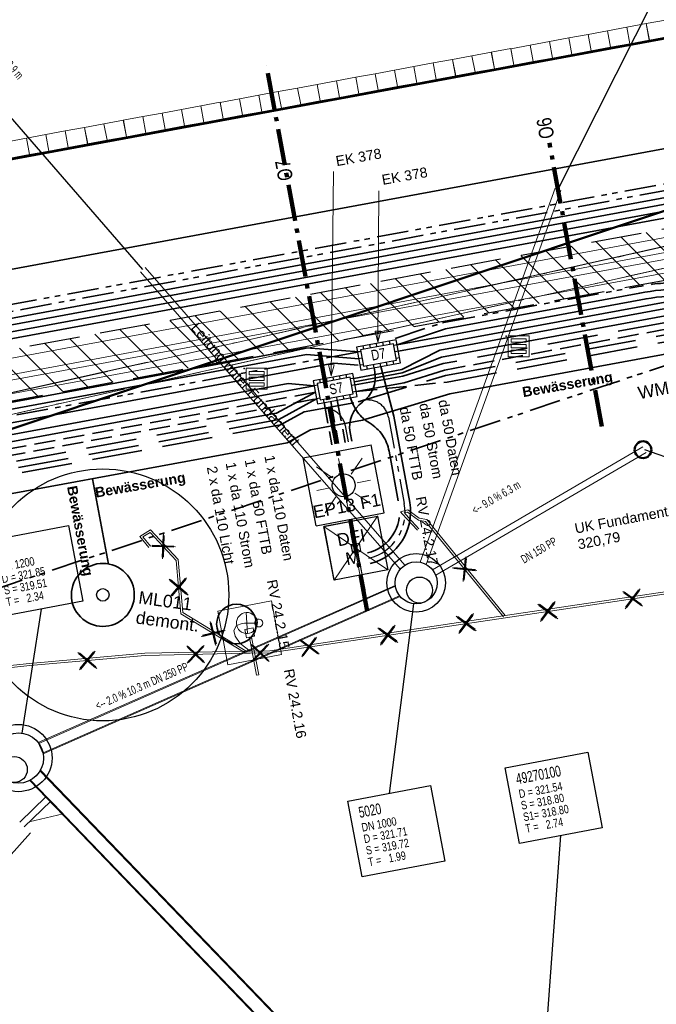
# Model space of a CAD drawing. Extents: x 3503752 to 3504470, y 5375172 to 5375556.
# Tile 36 of 77: x 3504249 to 3504264, y 5375419 to 5375442. Entities that reach past the tile are written whole.
import ezdxf

# ---------------------------------------------------------------- set-up
doc = ezdxf.new("R2010")
doc.units = 0
doc.header["$MEASUREMENT"] = 0
for name, pattern in [('1', [1.4, 0.5, -0.2, 0.5, -0.2]), ('140', [41.5, 15, -3.5, 15, -3.5, 1, -3.5]), ('2', [3.4, 1.2, -0.5, 1.2, -0.5]), ('237', [1.5, 0.75, -0.18, 0.13, -0.13, 0.13, -0.18]), ('240', [1.88, 1.25, -0.25, 0.13, -0.25]), ('39', [4.75, 4, -0.75]), ('86', [2.3751, 2.0001, -0.375]), ('97', [1.31251, 0.87501, -0.1875, 0.0625, -0.1875])]:
    doc.linetypes.add(name, pattern=pattern)
for name, color, linetype in [('$_LISY_$_TMP', 7, 'Continuous'), ('4WB_KANALISATION', 7, 'Continuous'), ('68_BL_STREINLAUF', 7, 'Continuous'), ('_4WP_BAUFELD', 7, 'Continuous'), ('_4WP_FW_PLANUN', 7, 'Continuous'), ('_4WP_GRABEN', 7, 'Continuous'), ('_4WP_KANALISATIO', 7, 'Continuous'), ('_4WP_KANCAD', 7, 'Continuous'), ('_4WP_KANCAD-T', 7, 'Continuous'), ('_4WP_KONZ-BAUGRU', 7, 'Continuous'), ('_4WP_LICHT-KSR', 7, 'Continuous'), ('_4WP_LICHT-LAMPE', 7, 'Continuous'), ('_4WP_LICHT_STILL', 7, 'Continuous'), ('_4WP_SCHNITTF_HR', 7, 'Continuous'), ('_4WP_STADT-DACH', 7, 'Continuous'), ('_4WP_STADT-DFI', 7, 'Continuous'), ('_4WP_STADT_BEW_S', 7, 'Continuous'), ('_4WP_STADT_DATEN', 7, 'Continuous'), ('_4WP_STADT_FTT3', 7, 'Continuous'), ('_4WP_STADT_KLEIN', 7, 'Continuous'), ('_4WP_STADT_LSA', 7, 'Continuous'), ('_4WP_STADT_PLS', 7, 'Continuous'), ('_4WP_STADT_RESER', 7, 'Continuous'), ('_4WP_STADT_SCHAD', 7, 'Continuous'), ('_4WP_STADT_SCHAS', 7, 'Continuous'), ('_4WP_STADT_STROM', 7, 'Continuous'), ('_4WP_TELEKOM', 7, 'Continuous'), ('BHM_BAUM_NEU', 7, 'Continuous'), ('PUNKTHOEHENATTDEF', 7, 'Continuous'), ('PUNKTNUMMERNATTDEF', 7, 'Continuous'), ('PUNKTSPEZIFIKATION', 7, 'Continuous'), ('X_BE_DFI', 7, 'Continuous'), ('X_BE_STELE50', 7, 'Continuous')]:
    doc.layers.add(name, color=color, linetype=linetype)
doc.styles.add('108', font='TXT', dxfattribs={"width": 0.7, "height": 0.2})
doc.styles.add('109', font='TXT', dxfattribs={"width": 0.7, "height": 0.26})
doc.styles.add('11', font='TXT', dxfattribs={"width": 0.8, "height": 0.25})
doc.styles.add('110', font='TXT', dxfattribs={"width": 0.8, "height": 0.2})
doc.styles.add('114', font='TXT', dxfattribs={"width": 0.7, "height": 0.26})
doc.styles.add('115', font='TXT', dxfattribs={"width": 0.8, "height": 0.2})
doc.styles.add('121', font='ARIAL.TTF', dxfattribs={"height": 0.24})
doc.styles.add('136', font='ARIAL.TTF', dxfattribs={"height": 0.24})
doc.styles.add('179', font='ARIAL.TTF', dxfattribs={"height": 0.24})
doc.styles.add('387', font='ARIAL.TTF', dxfattribs={"height": 0.24})
doc.styles.add('399', font='ARIAL.TTF', dxfattribs={"height": 0.3})
doc.styles.add('404', font='ARIAL.TTF', dxfattribs={"height": 0.24})
doc.styles.add('407', font='TXT', dxfattribs={"width": 0.8, "height": 0.35})
doc.styles.add('412', font='ARIAL.TTF', dxfattribs={"height": 0.24})
doc.styles.add('529', font='ARIAL.TTF', dxfattribs={"height": 0.3})
doc.styles.add('535', font='ARIAL.TTF', dxfattribs={"height": 0.3})
doc.styles.add('536', font='ARIALBD.TTF', dxfattribs={"height": 0.24})

# ---------------------------------------------------------------- blocks, each defined once
blk = doc.blocks.new('_X10')
at = {"color": 32, "linetype": 'Continuous', "lineweight": 13}
for p, q in [((-14.221, -3.456), (-14.921, -2.756)), ((-15.085, -4.007), (-16.115, -2.977)), ((-14.488, -3.897), (-15.518, -2.866)), ((-16.279, -4.227), (-17.309, -3.197)), ((-15.682, -4.117), (-16.712, -3.087)), ((-17.473, -4.448), (-18.503, -3.418)), ((-16.876, -4.338), (-17.906, -3.307)), ((-19.263, -4.778), (-20.293, -3.748)), ((-18.666, -4.668), (-19.696, -3.638)), ((-18.069, -4.558), (-19.099, -3.528)), ((-20.457, -4.999), (-21.487, -3.969)), ((-19.86, -4.889), (-20.89, -3.859)), ((-21.651, -5.219), (-22.681, -4.189)), ((-21.054, -5.109), (-22.084, -4.079)), ((-22.844, -5.44), (-23.874, -4.41)), ((-22.247, -5.33), (-23.277, -4.3)), ((-24.038, -5.66), (-25.068, -4.63)), ((-23.441, -5.55), (-24.471, -4.52)), ((-25.232, -5.881), (-26.262, -4.851)), ((-24.635, -5.771), (-25.665, -4.741)), ((-26.425, -6.101), (-27.455, -5.071)), ((-25.829, -5.991), (-26.859, -4.961)), ((-27.619, -6.322), (-28.649, -5.292)), ((-27.022, -6.212), (-28.052, -5.182)), ((-29.41, -6.653), (-30.44, -5.623)), ((-28.813, -6.542), (-29.843, -5.512)), ((-28.216, -6.432), (-29.246, -5.402))]:
    blk.add_line(p, q, dxfattribs=at)
blk = doc.blocks.new('LEITSYSTEM_BRA2')
at = {"color": 251, "linetype": 'Continuous', "lineweight": 13}
for points in [[(-0.65, 0.65), (0.65, 0.65), (0.65, -0.65), (-0.65, -0.65), (-0.65, 0.65)], [(-1.02, 0.025), (-0.11, 0.025), (-0.11, -0.025), (-1.02, -0.025), (-1.02, 0.025)], [(-0.11, 0.02), (-0.1, 0.02), (-0.1, -0.02), (-0.11, -0.02), (-0.11, 0.02)], [(-0.1, 0.1), (0.1, 0.1), (0.1, -0.1), (-0.1, -0.1), (-0.1, 0.1)]]:
    blk.add_lwpolyline(points, dxfattribs=at)
blk = doc.blocks.new('LEITSYSTEM_BRA6')
at = {"color": 251, "linetype": 'Continuous', "lineweight": 13}
for points in [[(-0.65, 0.65), (0.65, 0.65), (0.65, -0.65), (-0.65, -0.65), (-0.65, 0.65)], [(-1.02, 0.025), (-0.11, 0.025), (-0.11, -0.025), (-1.02, -0.025), (-1.02, 0.025)], [(-0.11, 0.02), (-0.1, 0.02), (-0.1, -0.02), (-0.11, -0.02), (-0.11, 0.02)], [(-0.1, 0.1), (0.1, 0.1), (0.1, -0.1), (-0.1, -0.1), (-0.1, 0.1)]]:
    blk.add_lwpolyline(points, dxfattribs=at)
blk = doc.blocks.new('WP_LP-1020')
at = {"color": 7, "linetype": 'Continuous', "lineweight": 25}
for p, q in [((-0.8253, 0.8253), (0.8253, 0.8253)), ((-0.8253, -0.8253), (-0.8253, 0.8253)), ((0.8253, -0.8253), (0.8253, 0.8253)), ((-0.8253, -0.8253), (0.8253, -0.8253))]:
    blk.add_line(p, q, dxfattribs=at)
at = {"color": 1, "linetype": 'Continuous', "lineweight": 13}
for p, q in [((-0.554739, 0.55475), (-0.229777, 0.229788)), ((0, 0.324962), (0, 0.649924)), ((0, 0.649924), (0, 0.324962)), ((0.229777, 0.229788), (0.554739, 0.55475)), ((0.229777, 0.229788), (0.554739, 0.55475)), ((-0.324962, 0), (-0.649924, 0)), ((-0.324962, 0), (-0.649924, 0)), ((0.324962, 0), (0.649924, 0)), ((-0.229777, -0.229777), (-0.554739, -0.554739)), ((-0.229777, -0.229777), (-0.554739, -0.554739)), ((0.229777, -0.229777), (0.554739, -0.554739)), ((0.229777, -0.229777), (0.554739, -0.554739)), ((0, -0.324962), (0, -0.649924)), ((0, -0.324962), (0, -0.649924))]:
    blk.add_line(p, q, dxfattribs=at)
at = {"color": 7, "linetype": 'Continuous', "lineweight": 25}
blk.add_circle((0, 0), 0.272749, dxfattribs=at)
blk = doc.blocks.new('PUNKT')
blk.add_point((0, 0))
at = {"layer": 'PUNKTHOEHENATTDEF', "linetype": 'Continuous', "flags": 1}
blk.add_attdef('PUNKTHOEHE', (1, -0.5), '', height=0.8, dxfattribs=at)
at = {"layer": 'PUNKTNUMMERNATTDEF', "linetype": 'Continuous', "flags": 1}
blk.add_attdef('PUNKTNUMMER', (1, 0.5), '', height=0.8, dxfattribs=at)
at = {"layer": 'PUNKTSPEZIFIKATION', "linetype": 'Continuous', "flags": 1}
blk.add_attdef('PUNKTSPEZIFIKATION', (1, -1.5), '', height=0.8, dxfattribs=at)
blk = doc.blocks.new('809')
at = {"color": 7, "linetype": 'Continuous', "lineweight": 13}
for points in [[(0, 0), (0.5, 0), (0.5, -0.5), (0, -0.5), (0, 0)], [(0.075005, -0.075005), (0.425003, -0.075005), (0.425003, -0.154999), (0.075005, -0.154999), (0.075005, -0.075005)], [(0.075005, -0.290001), (0.075005, -0.209999), (0.425003, -0.209999), (0.425003, -0.290001), (0.075005, -0.290001)], [(0.075005, -0.425003), (0.425003, -0.425003), (0.425003, -0.345001), (0.075005, -0.345001), (0.075005, -0.425003)]]:
    blk.add_lwpolyline(points, dxfattribs=at)
blk = doc.blocks.new('DFI-ANZEIGER')
at = {"color": 7, "linetype": 'Continuous', "lineweight": 25}
for p, q in [((-0.760014, 0.517086), (0.517087, 0.760013)), ((0.517087, 0.760013), (0.760014, -0.517087)), ((-0.517087, -0.760014), (-0.760014, 0.517086)), ((0.760014, -0.517087), (-0.517087, -0.760014))]:
    blk.add_line(p, q, dxfattribs=at)
at = {"color": 250, "linetype": 'Continuous', "lineweight": 13}
for p, q in [((-0.517087, -0.760014), (0.517087, 0.760013)), ((0.760014, -0.517087), (-0.760014, 0.517086))]:
    blk.add_line(p, q, dxfattribs=at)
at = {"color": 251, "linetype": 'Continuous', "lineweight": 13}
for points in [[(-0.079552, -0.116926), (-0.116925, 0.079551), (-0.116925, 0.079551), (0.079552, 0.116925), (0.079552, 0.116925), (0.116925, -0.079552), (0.116925, -0.079552), (-0.079552, -0.116926)], [(-0.079552, -0.116926), (-0.116925, 0.079551), (0.079552, 0.116925), (0.116925, -0.079552), (-0.079552, -0.116926)], [(0.166045, -1.006705), (-0.004004, -0.112735), (0.045115, -0.103391), (0.215164, -0.997362), (0.166045, -1.006705)], [(0.000908, -0.1118), (-0.000961, -0.101976), (-0.000961, -0.101976), (0.038334, -0.094502), (0.038334, -0.094502), (0.040203, -0.104326), (0.040203, -0.104326), (0.000908, -0.1118)], [(0.000908, -0.1118), (-0.000961, -0.101976), (0.038334, -0.094502), (0.040203, -0.104326), (0.000908, -0.1118)]]:
    blk.add_lwpolyline(points, dxfattribs=at)
at = {"color": 254, "linetype": 'Continuous', "lineweight": 13}
blk.add_lwpolyline([(0.166045, -1.006705), (-0.004004, -0.112735), (-0.004004, -0.112735), (0.045115, -0.103391), (0.045115, -0.103391), (0.215164, -0.997362), (0.215164, -0.997362), (0.166045, -1.006705)], dxfattribs=at)
blk = doc.blocks.new('ALG_00093')
at = {"color": 1, "linetype": 'Continuous', "lineweight": 13}
blk.add_lwpolyline([(0, 0), (0.3773, 0.09625), (0.3773, -0.09625), (0, 0)], dxfattribs=at)
blk = doc.blocks.new('1016')
at = {"color": 7, "linetype": 'Continuous', "lineweight": 13}
for p, q in [((0.703072, 0.277444), (1.257444, -0.276928)), ((1.257444, 0.277444), (0.703072, -0.276928))]:
    blk.add_line(p, q, dxfattribs=at)
at = {"color": 2, "linetype": 'Continuous', "lineweight": 25}
for p, q in [((1.212401, 0.25319), (0.727326, -0.231885)), ((0.727326, 0.232401), (1.212401, -0.252674)), ((0.748114, 0.25319), (1.23319, -0.231885)), ((1.23319, 0.232401), (0.748114, -0.252674))]:
    blk.add_line(p, q, dxfattribs=at)
blk = doc.blocks.new('3203')
at = {"color": 1, "linetype": 'Continuous', "lineweight": 18}
for p, q in [((-0.2345, 0.2), (0.2345, 0.2)), ((-0.2345, -0.199999), (-0.2345, 0.2)), ((0.2345, 0.2), (0.2345, -0.199999)), ((-0.2345, -0.199999), (0.2345, -0.199999))]:
    blk.add_line(p, q, dxfattribs=at)

msp = doc.modelspace()

# ---------------------------------------------------------------- linework, layer by layer
at = {"layer": '4WB_KANALISATION', "color": 7, "linetype": '39', "lineweight": 18}
for p, q in [((3504219.207, 5375426.765), (3504281.18, 5375440.642)), ((3504219.317, 5375426.277), (3504281.29, 5375440.154))]:
    msp.add_line(p, q, dxfattribs=at)
at = {"layer": '4WB_KANALISATION', "color": 7, "linetype": '86', "lineweight": 18}
msp.add_line((3504219.24, 5375426.26), (3504281.26, 5375440.15), dxfattribs=at)
at = {"layer": '4WB_KANALISATION', "color": 7, "linetype": '140', "lineweight": 18}
msp.add_polyline3d([(3504219.17, 5375426.76, 0), (3504274.664, 5375439.191, 0), (3504281.21, 5375440.65, 0)], dxfattribs=at)
at = {"layer": '_4WP_BAUFELD', "color": 91, "linetype": 'Continuous', "lineweight": 50}
msp.add_lwpolyline([(3504215.375, 5375431.78), (3504219.033, 5375426.922, 0.322461), (3504225.728, 5375424.841), (3504278.413, 5375442.446)], format="xyb", dxfattribs=at)
at = {"layer": '_4WP_BAUFELD', "color": 91, "linetype": '237', "lineweight": 35}
msp.add_lwpolyline([(3504216.238, 5375424.816, 0.322461), (3504226.837, 5375421.522), (3504280.797, 5375439.552)], format="xyb", dxfattribs=at)
at = {"layer": '_4WP_FW_PLANUN', "color": 7, "linetype": 'Continuous', "lineweight": 18}
for points in [[(3504289.17, 5375436.57), (3504279.422, 5375434.767), (3504278.511, 5375439.7), (3504235.305, 5375431.72), (3504235.697, 5375429.593), (3504233.731, 5375429.23), (3504233.338, 5375431.356), (3504198.081, 5375424.844)], [(3504289.229, 5375436.255), (3504279.165, 5375434.394), (3504278.254, 5375439.328), (3504235.692, 5375431.368), (3504236.07, 5375429.337), (3504233.474, 5375428.857), (3504233.081, 5375430.984), (3504197.829, 5375424.472)], [(3504289.264, 5375436.063), (3504279.009, 5375434.167), (3504278.098, 5375439.1), (3504235.905, 5375431.307), (3504236.297, 5375429.18), (3504233.318, 5375428.63), (3504232.925, 5375430.756), (3504197.675, 5375424.245)], [(3504289.323, 5375435.749), (3504278.753, 5375433.794), (3504277.841, 5375438.728), (3504236.277, 5375431.05), (3504236.67, 5375428.924), (3504233.061, 5375428.257), (3504232.668, 5375430.384), (3504197.423, 5375423.873)]]:
    msp.add_lwpolyline(points, dxfattribs=at)
at = {"layer": '_4WP_GRABEN', "color": 21, "linetype": '2', "lineweight": 25}
for points in [[(3504278.669, 5375439.931), (3504235.089, 5375431.881), (3504235.485, 5375429.74), (3504233.877, 5375429.443), (3504233.481, 5375431.584), (3504198.221, 5375425.071)], [(3504229.705, 5375424.937), (3504228.86, 5375429.51), (3504232.519, 5375430.186), (3504232.915, 5375428.045), (3504236.883, 5375428.777), (3504236.487, 5375430.919), (3504277.707, 5375438.533)]]:
    msp.add_lwpolyline(points, dxfattribs=at)
at = {"layer": '_4WP_KANALISATIO', "color": 1, "linetype": 'Continuous', "lineweight": 25}
for centre in [(3504258.349, 5375428.657), (3504248.7, 5375424.383)]:
    msp.add_circle(centre, 0.31, dxfattribs=at)
at = {"layer": '_4WP_KANCAD', "color": 1, "linetype": 'Continuous', "lineweight": 18}
for p, q in [((3504261.576, 5375438.227), (3504258.366, 5375429.319)), ((3504261.718, 5375438.177), (3504258.507, 5375429.269)), ((3504251.701, 5375436.239), (3504257.887, 5375429.152)), ((3504251.813, 5375436.337), (3504258, 5375429.251)), ((3504263.669, 5375432.067), (3504258.658, 5375429.143)), ((3504263.745, 5375431.937), (3504258.734, 5375429.013)), ((3504257.773, 5375428.769), (3504249.272, 5375425.023)), ((3504257.776, 5375428.748), (3504249.285, 5375425.007)), ((3504257.876, 5375428.519), (3504249.385, 5375424.778)), ((3504257.89, 5375428.503), (3504249.389, 5375424.758)), ((3504249.313, 5375424.348), (3504263.768, 5375409.339)), ((3504249.323, 5375424.366), (3504263.785, 5375409.35)), ((3504249.068, 5375424.12), (3504263.53, 5375409.104)), ((3504249.086, 5375424.13), (3504263.541, 5375409.121)), ((3504249.462, 5375423.739), (3504248.829, 5375423.13)), ((3504249.462, 5375423.739), (3504248.829, 5375423.13)), ((3504249.566, 5375423.631), (3504248.933, 5375423.022)), ((3504249.566, 5375423.631), (3504248.933, 5375423.022))]:
    msp.add_line(p, q, dxfattribs=at)
at = {"layer": '_4WP_KANCAD', "color": 7, "linetype": '240', "lineweight": 18}
msp.add_lwpolyline([(3504242.733, 5375431.521), (3504281.29, 5375440.154), (3504281.18, 5375440.642), (3504219.207, 5375426.765)], dxfattribs=at)
at = {"layer": '_4WP_KANCAD', "color": 1, "linetype": 'Continuous', "lineweight": 18}
for points in [[(3504261.576, 5375438.227), (3504258.366, 5375429.319), (3504258.507, 5375429.269), (3504261.718, 5375438.177)], [(3504251.701, 5375436.239), (3504257.887, 5375429.152), (3504258, 5375429.251), (3504251.813, 5375436.337)], [(3504263.669, 5375432.067), (3504258.658, 5375429.143), (3504258.734, 5375429.013), (3504263.745, 5375431.937)], [(3504257.773, 5375428.769), (3504249.272, 5375425.023), (3504249.389, 5375424.758), (3504257.89, 5375428.503)], [(3504257.776, 5375428.748), (3504249.285, 5375425.007), (3504249.385, 5375424.778), (3504257.876, 5375428.519)], [(3504249.068, 5375424.12), (3504263.53, 5375409.104), (3504263.785, 5375409.35), (3504249.323, 5375424.366)], [(3504249.086, 5375424.13), (3504263.541, 5375409.121), (3504263.768, 5375409.339), (3504249.313, 5375424.348)], [(3504249.566, 5375423.631), (3504249.861, 5375423.325), (3504249.057, 5375423.141)], [(3504249.566, 5375423.631), (3504249.861, 5375423.325), (3504249.057, 5375423.141)]]:
    msp.add_lwpolyline(points, dxfattribs=at)
at = {"layer": '_4WP_KANCAD', "color": 1, "linetype": 'Continuous', "lineweight": 25}
for centre, radius in [((3504258.269, 5375428.829, 319.724), 0.7), ((3504258.269, 5375428.829, 319.724), 0.5), ((3504248.798, 5375424.656, 319.51), 0.8), ((3504248.798, 5375424.656, 319.51), 0.6)]:
    msp.add_circle(centre, radius, dxfattribs=at)
at = {"layer": '_4WP_KANCAD-T', "color": 1, "linetype": 'Continuous', "lineweight": 25}
for p, q in [((3504261.647, 5375438.202), (3504264.714, 5375444.292)), ((3504251.757, 5375436.288), (3504246.64, 5375442.2)), ((3504263.707, 5375432.002), (3504267.232, 5375430.771)), ((3504248.89, 5375425.249), (3504249.347, 5375428.205)), ((3504258.205, 5375428.333), (3504257.626, 5375423.813)), ((3504249.083, 5375422.874), (3504247.366, 5375420.96))]:
    msp.add_line(p, q, dxfattribs=at)
at = {"layer": '_4WP_KANCAD-T', "color": 7, "linetype": 'Continuous', "lineweight": 25}
msp.add_line((3504260.77, 5375409.982), (3504261.713, 5375422.809), dxfattribs=at)
at = {"layer": '_4WP_KANCAD-T', "color": 7, "linetype": 'Continuous', "lineweight": 18}
for points in [[(3504248.023, 5375429.82), (3504249.988, 5375430.193), (3504250.329, 5375428.391), (3504248.364, 5375428.018), (3504248.023, 5375429.82)], [(3504260.389, 5375424.424), (3504262.354, 5375424.797), (3504262.695, 5375422.995), (3504260.73, 5375422.622), (3504260.389, 5375424.424)], [(3504256.644, 5375423.626), (3504258.609, 5375423.999), (3504258.95, 5375422.197), (3504256.985, 5375421.824), (3504256.644, 5375423.626)]]:
    msp.add_lwpolyline(points, dxfattribs=at)
at = {"layer": '_4WP_KANCAD-T', "color": 1, "linetype": 'Continuous', "lineweight": 25}
for points in [[(3504248.023, 5375429.82), (3504249.988, 5375430.193), (3504250.329, 5375428.391), (3504248.364, 5375428.018), (3504248.023, 5375429.82)], [(3504256.644, 5375423.626), (3504258.609, 5375423.999), (3504258.95, 5375422.197), (3504256.985, 5375421.824), (3504256.644, 5375423.626)]]:
    msp.add_lwpolyline(points, dxfattribs=at)
at = {"layer": '_4WP_KANCAD-T', "color": 7, "linetype": 'Continuous', "lineweight": 25}
msp.add_lwpolyline([(3504260.389, 5375424.424), (3504262.354, 5375424.797), (3504262.695, 5375422.995), (3504260.73, 5375422.622), (3504260.389, 5375424.424)], dxfattribs=at)
at = {"layer": '_4WP_KONZ-BAUGRU', "color": 1, "linetype": 'Continuous', "lineweight": 50}
msp.add_line((3504206.953, 5375431.219), (3504286.934, 5375445.993), dxfattribs=at)
at = {"layer": '_4WP_KONZ-BAUGRU', "color": 1, "linetype": 'Continuous', "lineweight": 13}
msp.add_line((3504286.193, 5375445.866), (3504207.614, 5375431.351), dxfattribs=at)
at = {"layer": '_4WP_LICHT-KSR', "color": 190, "linetype": '1', "lineweight": 35}
for p, q in [((3504258.944, 5375433.895), (3504270.754, 5375436.076)), ((3504231.947, 5375428.786), (3504255.898, 5375433.21)), ((3504256.077, 5375433.121), (3504256.263, 5375432.115)), ((3504256.235, 5375433.15), (3504256.421, 5375432.144))]:
    msp.add_line(p, q, dxfattribs=at)
at = {"layer": '_4WP_LICHT-KSR', "color": 190, "linetype": '2', "lineweight": 35}
msp.add_lwpolyline([(3504256.842, 5375433.384), (3504257.983, 5375433.595), (3504258.944, 5375433.895)], dxfattribs=at)
at = {"layer": '_4WP_LICHT-LAMPE', "color": 200, "linetype": 'Continuous', "lineweight": 35}
msp.add_circle((3504253.99, 5375427.849), 0.473, dxfattribs=at)
at = {"layer": '_4WP_LICHT_STILL', "color": 190, "linetype": 'Continuous', "lineweight": 18}
for p, q in [((3504254.225, 5375428.122), (3504254.253, 5375427.622)), ((3504254.429, 5375427.872), (3504254.239, 5375427.872))]:
    msp.add_line(p, q, dxfattribs=at)
for points in [[(3504294.842, 5375433.173), (3504272.483, 5375429.847), (3504266.446, 5375428.949), (3504260.389, 5375428.048), (3504254.786, 5375427.214), (3504254.319, 5375427.204), (3504254.224, 5375427.202), (3504251.81, 5375427.152), (3504249.061, 5375426.907), (3504247.306, 5375426.723), (3504240.48, 5375426.007), (3504236.082, 5375425.546), (3504226.538, 5375424.571)], [(3504260.389, 5375428.048), (3504258.52, 5375430.336), (3504258.343, 5375430.37), (3504258.069, 5375430.57), (3504257.898, 5375430.52), (3504257.947, 5375430.467), (3504258.05, 5375430.354), (3504258.298, 5375430.081)], [(3504254.224, 5375427.202), (3504252.716, 5375428.12), (3504252.602, 5375429.384), (3504251.942, 5375430.095), (3504251.816, 5375430.016), (3504251.69, 5375429.937), (3504251.901, 5375429.672)], [(3504254.319, 5375427.204), (3504254.078, 5375427.383), (3504253.956, 5375427.557), (3504253.931, 5375427.698), (3504253.989, 5375427.817), (3504254.129, 5375427.865), (3504254.184, 5375427.869), (3504254.239, 5375427.872)]]:
    msp.add_lwpolyline(points, dxfattribs=at)
at = {"layer": '_4WP_LICHT_STILL', "color": 255, "linetype": 'Continuous', "lineweight": 13}
for points in [[(3504294.86, 5375433.125), (3504272.49, 5375429.798), (3504266.453, 5375428.9), (3504260.396, 5375427.999), (3504254.79, 5375427.164), (3504254.32, 5375427.154), (3504254.225, 5375427.152), (3504251.813, 5375427.102), (3504249.066, 5375426.857), (3504247.311, 5375426.673), (3504240.485, 5375425.957), (3504236.087, 5375425.496), (3504226.642, 5375424.531)], [(3504258.335, 5375430.115), (3504258.087, 5375430.388), (3504257.984, 5375430.501), (3504257.99, 5375430.495), (3504258.059, 5375430.515), (3504258.323, 5375430.323), (3504258.493, 5375430.29), (3504260.35, 5375428.016)], [(3504251.94, 5375429.703), (3504251.764, 5375429.924), (3504251.843, 5375429.974), (3504251.934, 5375430.031), (3504252.554, 5375429.362), (3504252.668, 5375428.09), (3504254.198, 5375427.159)]]:
    msp.add_lwpolyline(points, dxfattribs=at)
at = {"layer": '_4WP_LICHT_STILL', "color": 190, "linetype": 'Continuous', "lineweight": 18}
for points in [[(3504254.225, 5375428.122, 0.999273), (3504254.253, 5375427.622)], [(3504254.225, 5375428.122, 0.999273), (3504254.253, 5375427.622)], [(3504254.253, 5375427.622, 0.999273), (3504254.225, 5375428.122)], [(3504254.522, 5375427.966, 2.414214), (3504254.616, 5375427.872)], [(3504254.429, 5375427.872, 2.414195), (3504254.522, 5375427.966)], [(3504254.616, 5375427.872, 2.414214), (3504254.522, 5375427.778)], [(3504254.522, 5375427.779, 2.414195), (3504254.429, 5375427.872)]]:
    msp.add_lwpolyline(points, format="xyb", dxfattribs=at)
at = {"layer": '_4WP_SCHNITTF_HR', "color": 92, "linetype": '97', "lineweight": 100}
for p, q in [((3504257.104, 5375428.157), (3504254.703, 5375441.154)), ((3504262.69, 5375432.556), (3504261.443, 5375439.306))]:
    msp.add_line(p, q, dxfattribs=at)
at = {"layer": '_4WP_STADT-DACH', "color": 1, "linetype": 'Continuous', "lineweight": 50}
msp.add_circle((3504263.671, 5375432), 0.2, dxfattribs=at)
at = {"layer": '_4WP_STADT_BEW_S', "color": 142, "linetype": 'Continuous', "lineweight": 35}
msp.add_line((3504250.565, 5375431.31), (3504250.941, 5375429.274), dxfattribs=at)
msp.add_lwpolyline([(3504282.846, 5375438.078), (3504280.231, 5375438.188, 0.156355), (3504279.642, 5375438.027), (3504278.801, 5375437.477, 0.059682), (3504278.518, 5375437.241, -0.159577), (3504277.179, 5375436.511), (3504273.015, 5375435.741, -0.030177), (3504271.624, 5375435.57, 0.02975), (3504270.359, 5375435.413), (3504259.074, 5375433.329), (3504256.994, 5375432.701), (3504255.757, 5375432.472), (3504255.194, 5375432.165), (3504245.628, 5375430.398, -0.062275), (3504244.241, 5375430.317, 0.062994), (3504243.064, 5375430.25), (3504238.611, 5375429.427, 0.133184), (3504237.677, 5375428.979, -0.13319), (3504236.743, 5375428.53), (3504233.134, 5375427.864, -0.104436)], format="xyb", dxfattribs=at)
msp.add_lwpolyline([(3504251.545, 5375428.683), (3504251.555, 5375428.61), (3504251.558, 5375428.537), (3504251.554, 5375428.463), (3504251.543, 5375428.391), (3504251.524, 5375428.319), (3504251.499, 5375428.25), (3504251.467, 5375428.184), (3504251.428, 5375428.121), (3504251.384, 5375428.062), (3504251.334, 5375428.008), (3504251.279, 5375427.959), (3504251.22, 5375427.916), (3504251.156, 5375427.879), (3504251.09, 5375427.848), (3504251.02, 5375427.823), (3504250.949, 5375427.806), (3504250.876, 5375427.796), (3504250.802, 5375427.793), (3504250.729, 5375427.797), (3504250.656, 5375427.809), (3504250.585, 5375427.827), (3504250.516, 5375427.852), (3504250.449, 5375427.884), (3504250.387, 5375427.923), (3504250.328, 5375427.967), (3504250.274, 5375428.017), (3504250.225, 5375428.072), (3504250.181, 5375428.131), (3504250.144, 5375428.195), (3504250.113, 5375428.262), (3504250.089, 5375428.331), (3504250.072, 5375428.403), (3504250.061, 5375428.476), (3504250.058, 5375428.549), (3504250.063, 5375428.623), (3504250.074, 5375428.695), (3504250.093, 5375428.767), (3504250.118, 5375428.836), (3504250.15, 5375428.902), (3504250.188, 5375428.965), (3504250.233, 5375429.024), (3504250.282, 5375429.078), (3504250.337, 5375429.127), (3504250.397, 5375429.17), (3504250.46, 5375429.207), (3504250.527, 5375429.238), (3504250.597, 5375429.262), (3504250.668, 5375429.28), (3504250.741, 5375429.29), (3504250.815, 5375429.293), (3504250.888, 5375429.289), (3504250.961, 5375429.277), (3504251.032, 5375429.259), (3504251.101, 5375429.233), (3504251.167, 5375429.201), (3504251.23, 5375429.163), (3504251.289, 5375429.119), (3504251.343, 5375429.069), (3504251.392, 5375429.014), (3504251.435, 5375428.954), (3504251.473, 5375428.891), (3504251.504, 5375428.824), (3504251.528, 5375428.755), (3504251.545, 5375428.683)], dxfattribs=at)
at = {"layer": '_4WP_STADT_DATEN', "color": 7, "linetype": 'Continuous', "lineweight": 35}
msp.add_line((3504257.816, 5375434.5), (3504258.967, 5375434.875), dxfattribs=at)
msp.add_lwpolyline([(3504189.384, 5375423.998), (3504199.903, 5375425.968), (3504278.98, 5375440.575), (3504281.835, 5375437.737), (3504281.855, 5375437.358), (3504281.78, 5375437.282)], dxfattribs=at)
for points in [[(3504281.126, 5375437.149), (3504279.859, 5375438.409), (3504272.541, 5375437.057, -0.039937), (3504271.543, 5375436.954, 0.039935), (3504270.545, 5375436.851), (3504265.588, 5375435.936, -0.040223), (3504264.608, 5375435.835, 0.039663), (3504263.592, 5375435.73), (3504258.967, 5375434.875)], [(3504257.816, 5375434.5), (3504263.621, 5375435.572, -0.039891), (3504264.618, 5375435.675, 0.039982), (3504265.617, 5375435.778), (3504270.574, 5375436.694, -0.414214), (3504271.739, 5375435.892), (3504271.889, 5375435.077)], [(3504257.845, 5375434.343), (3504264.286, 5375435.532, -0.414215), (3504265.451, 5375434.731), (3504265.634, 5375433.738)], [(3504256.913, 5375434.328), (3504255.648, 5375434.425), (3504244.953, 5375432.449, 0.414213), (3504244.151, 5375431.284), (3504244.649, 5375428.591)], [(3504256.901, 5375434.168), (3504255.657, 5375434.264), (3504246.614, 5375432.593, 0.414212), (3504245.812, 5375431.428), (3504246.836, 5375425.885)], [(3504256.889, 5375434.014), (3504256.308, 5375434.059), (3504245.751, 5375432.109, 0.041741), (3504244.998, 5375431.903, -0.041738), (3504244.246, 5375431.698), (3504231.675, 5375429.376, 0.014997), (3504231.186, 5375429.271, -0.015), (3504230.697, 5375429.165)], [(3504256.735, 5375432.202), (3504256.696, 5375432.413, -0.29231), (3504256.99, 5375433.136, 0.292296), (3504257.283, 5375433.858), (3504257.266, 5375433.951)], [(3504257.424, 5375433.98), (3504257.734, 5375432.8), (3504258.115, 5375430.741, -0.397314), (3504257.176, 5375429.288)]]:
    msp.add_lwpolyline(points, format="xyb", dxfattribs=at)
at = {"layer": '_4WP_STADT_FTT3', "color": 1, "linetype": '2', "lineweight": 35}
for points in [[(3504258.968, 5375433.767), (3504270.277, 5375435.856, -0.029944), (3504271.604, 5375436.02, 0.029945), (3504272.931, 5375436.183), (3504277.097, 5375436.953, 0.159698), (3504278.191, 5375437.55, -0.081228), (3504278.703, 5375437.942, -0.027273), (3504278.901, 5375438.035)], [(3504193.785, 5375420.531), (3504194.729, 5375420.706, 0.085942), (3504195.688, 5375421.06, -0.081913), (3504196.644, 5375421.422), (3504198.188, 5375421.733, 0.063448), (3504200.084, 5375422.373, -0.067471), (3504201.984, 5375422.997), (3504215.546, 5375425.502, -0.226225), (3504216.377, 5375425.279, 0.226225), (3504217.208, 5375425.056), (3504219.838, 5375425.541, 0.204552), (3504220.625, 5375426.063, -0.204543), (3504221.411, 5375426.585), (3504231.992, 5375428.54), (3504232.954, 5375428.84), (3504242.982, 5375430.692, -0.062571), (3504244.263, 5375430.766, 0.062569), (3504245.545, 5375430.84), (3504255.042, 5375432.594), (3504255.604, 5375432.902), (3504256.888, 5375433.139), (3504258.968, 5375433.767)]]:
    msp.add_lwpolyline(points, format="xyb", dxfattribs=at)
at = {"layer": '_4WP_STADT_FTT3', "color": 1, "linetype": '237', "lineweight": 25}
for points in [[(3504256.971, 5375433.164, -0.447008), (3504257.607, 5375432.776), (3504257.987, 5375430.717)], [(3504255.999, 5375432.974, -0.414214), (3504256.581, 5375432.574), (3504256.652, 5375432.191)], [(3504257.987, 5375430.717, -0.397314), (3504257.145, 5375429.415)]]:
    msp.add_lwpolyline(points, format="xyb", dxfattribs=at)
at = {"layer": '_4WP_STADT_KLEIN', "color": 3, "linetype": '237', "lineweight": 35}
for points in [[(3504257.766, 5375434.652), (3504258.927, 5375435.031), (3504263.565, 5375435.887, -0.039828), (3504264.611, 5375435.995, 0.039592), (3504265.55, 5375436.091), (3504270.516, 5375437.008, -0.039663), (3504271.532, 5375437.114, 0.040224), (3504272.512, 5375437.214), (3504279.913, 5375438.582), (3504281.239, 5375437.263)], [(3504256.872, 5375434.325), (3504245.722, 5375432.266, 0.044939), (3504244.97, 5375432.056, -0.044936), (3504244.218, 5375431.846), (3504231.648, 5375429.524, 0.009999), (3504231.158, 5375429.423, -0.010001), (3504230.668, 5375429.323)]]:
    msp.add_lwpolyline(points, format="xyb", dxfattribs=at)
at = {"layer": '_4WP_STADT_LSA', "color": 7, "linetype": '237', "lineweight": 35}
for points in [[(3504189.327, 5375424.3), (3504191.903, 5375424.776, 0.043992), (3504192.916, 5375425.053, -0.042289), (3504193.884, 5375425.322), (3504199.815, 5375426.44), (3504279.141, 5375441.093), (3504282.251, 5375438), (3504282.287, 5375437.325), (3504282.014, 5375437.049)], [(3504281.936, 5375437.127), (3504282.175, 5375437.367), (3504282.148, 5375437.877), (3504279.087, 5375440.92), (3504199.844, 5375426.283), (3504193.914, 5375425.157, 0.018793), (3504192.938, 5375424.933, -0.019765), (3504191.918, 5375424.702), (3504189.341, 5375424.226)]]:
    msp.add_lwpolyline(points, format="xyb", dxfattribs=at)
at = {"layer": '_4WP_STADT_PLS', "color": 7, "linetype": 'Continuous', "lineweight": 35}
msp.add_lwpolyline([(3504189.356, 5375424.143), (3504199.873, 5375426.126), (3504279.034, 5375440.748), (3504281.991, 5375437.807), (3504282.015, 5375437.366), (3504281.856, 5375437.206)], dxfattribs=at)
at = {"layer": '_4WP_STADT_RESER', "color": 7, "linetype": 'Continuous', "lineweight": 35}
for p, q in [((3504257.925, 5375433.91), (3504256.784, 5375433.699)), ((3504256.799, 5375433.62), (3504257.939, 5375433.831)), ((3504255.218, 5375433.573), (3504255.84, 5375433.525))]:
    msp.add_line(p, q, dxfattribs=at)
for points in [[(3504189.416, 5375423.855), (3504199.932, 5375425.811), (3504278.927, 5375440.403), (3504281.731, 5375437.614), (3504281.743, 5375437.401), (3504281.702, 5375437.36)], [(3504257.939, 5375433.831), (3504258.873, 5375434.207), (3504279.317, 5375437.983), (3504279.715, 5375437.667)]]:
    msp.add_lwpolyline(points, dxfattribs=at)
for points in [[(3504231.888, 5375429.101, 0.079495), (3504232.366, 5375429.27, -0.079489), (3504232.843, 5375429.44), (3504255.218, 5375433.573)], [(3504255.84, 5375433.525), (3504232.872, 5375429.282, 0.039938), (3504232.387, 5375429.152, -0.039934), (3504231.903, 5375429.022)]]:
    msp.add_lwpolyline(points, format="xyb", dxfattribs=at)
for points in [[(3504189.438, 5375423.71, 0), (3504278.874, 5375440.23, 0), (3504280.688, 5375438.426, 0), (3504280.561, 5375437.844, 0), (3504280.396, 5375437.677, 0)], [(3504279.727, 5375437.658, 0), (3504279.355, 5375438.157, 0), (3504258.836, 5375434.367, 0), (3504257.925, 5375433.91, 0)]]:
    msp.add_polyline3d(points, dxfattribs=at)
at = {"layer": '_4WP_STADT_SCHAD', "color": 1, "linetype": 'Continuous', "lineweight": 18}
msp.add_line((3504257.355, 5375434.561), (3504257.382, 5375438.165), dxfattribs=at)
at = {"layer": '_4WP_STADT_SCHAD', "color": 7, "linetype": 'Continuous', "lineweight": 25}
for p, q in [((3504257.022, 5375434.394), (3504257.007, 5375434.473)), ((3504257.179, 5375434.423), (3504257.165, 5375434.502)), ((3504257.336, 5375434.452), (3504257.322, 5375434.531)), ((3504257.494, 5375434.481), (3504257.479, 5375434.56)), ((3504257.651, 5375434.51), (3504257.637, 5375434.589)), ((3504257.816, 5375434.5), (3504257.737, 5375434.485)), ((3504256.95, 5375434.34), (3504256.872, 5375434.325)), ((3504257.845, 5375434.343), (3504257.766, 5375434.328)), ((3504256.979, 5375434.183), (3504256.901, 5375434.168)), ((3504257.009, 5375434.025), (3504256.93, 5375434.011)), ((3504257.109, 5375433.922), (3504257.094, 5375434.001)), ((3504257.266, 5375433.951), (3504257.252, 5375434.03)), ((3504257.424, 5375433.98), (3504257.409, 5375434.059)), ((3504257.581, 5375434.009), (3504257.566, 5375434.088)), ((3504257.738, 5375434.038), (3504257.724, 5375434.117)), ((3504257.874, 5375434.185), (3504257.795, 5375434.171))]:
    msp.add_line(p, q, dxfattribs=at)
for points in [[(3504256.85, 5375434.443, 0), (3504256.952, 5375433.893, 0), (3504257.896, 5375434.067, 0), (3504257.794, 5375434.618, 0), (3504256.85, 5375434.443, 0)], [(3504256.943, 5375434.379, 0), (3504257.016, 5375433.986, 0), (3504257.802, 5375434.131, 0), (3504257.73, 5375434.525, 0), (3504256.943, 5375434.379, 0)]]:
    msp.add_polyline3d(points, dxfattribs=at)
at = {"layer": '_4WP_STADT_SCHAS', "color": 1, "linetype": 'Continuous', "lineweight": 18}
msp.add_line((3504256.245, 5375433.761), (3504256.298, 5375438.625), dxfattribs=at)
at = {"layer": '_4WP_STADT_SCHAS', "color": 7, "linetype": 'Continuous', "lineweight": 25}
for p, q in [((3504256.619, 5375433.709), (3504256.605, 5375433.788)), ((3504255.919, 5375433.539), (3504255.84, 5375433.525)), ((3504255.99, 5375433.593), (3504255.976, 5375433.672)), ((3504256.147, 5375433.622), (3504256.133, 5375433.701)), ((3504256.305, 5375433.651), (3504256.29, 5375433.73)), ((3504256.462, 5375433.68), (3504256.448, 5375433.759)), ((3504256.784, 5375433.699), (3504256.705, 5375433.685)), ((3504256.813, 5375433.542), (3504256.734, 5375433.527)), ((3504256.707, 5375433.237), (3504256.692, 5375433.316)), ((3504256.842, 5375433.384), (3504256.763, 5375433.37)), ((3504255.977, 5375433.225), (3504255.898, 5375433.21)), ((3504256.077, 5375433.121), (3504256.063, 5375433.2)), ((3504256.392, 5375433.179), (3504256.377, 5375433.258)), ((3504256.549, 5375433.208), (3504256.535, 5375433.287))]:
    msp.add_line(p, q, dxfattribs=at)
for points in [[(3504255.818, 5375433.643, 0), (3504255.92, 5375433.092, 0), (3504256.864, 5375433.266, 0), (3504256.762, 5375433.817, 0), (3504255.818, 5375433.643, 0)], [(3504255.911, 5375433.579, 0), (3504255.984, 5375433.185, 0), (3504256.771, 5375433.331, 0), (3504256.698, 5375433.724, 0), (3504255.911, 5375433.579, 0)]]:
    msp.add_polyline3d(points, dxfattribs=at)
at = {"layer": '_4WP_STADT_STROM', "color": 3, "linetype": '1', "lineweight": 35}
for p, q in [((3504256.842, 5375433.384), (3504259.006, 5375433.611)), ((3504255.869, 5375433.367), (3504231.918, 5375428.943)), ((3504256.392, 5375433.179), (3504256.578, 5375432.173))]:
    msp.add_line(p, q, dxfattribs=at)
at = {"layer": '_4WP_STADT_STROM', "color": 3, "linetype": '2', "lineweight": 35}
msp.add_lwpolyline([(3504279.629, 5375437.558), (3504279.301, 5375437.818), (3504258.915, 5375434.052)], dxfattribs=at)
for points in [[(3504259.006, 5375433.611), (3504264.17, 5375434.565, -0.414214), (3504265.335, 5375433.763)], [(3504255.869, 5375433.367), (3504254.944, 5375432.871), (3504245.359, 5375431.101, 0.414213), (3504244.557, 5375429.936), (3504244.801, 5375428.616)], [(3504255.898, 5375433.21), (3504254.997, 5375432.718), (3504247.124, 5375431.264, 0.414213), (3504246.322, 5375430.099)], [(3504256.709, 5375433.238, 0.194739), (3504257.159, 5375432.637, -0.214238), (3504257.625, 5375431.963), (3504257.859, 5375430.694, -0.397314), (3504257.114, 5375429.541)]]:
    msp.add_lwpolyline(points, format="xyb", dxfattribs=at)
msp.add_polyline3d([(3504258.915, 5375434.052, 0), (3504257.954, 5375433.752, 0), (3504256.813, 5375433.542, 0)], dxfattribs=at)
at = {"layer": '_4WP_TELEKOM', "color": 114, "linetype": 'Continuous', "lineweight": 35}
msp.add_lwpolyline([(3504172.216, 5375460.701), (3504172.221, 5375460.847, -0.403893), (3504173.222, 5375461.81), (3504186.325, 5375461.787, -0.35713), (3504187.304, 5375460.983), (3504193.469, 5375430.095, -0.033762), (3504193.462, 5375427.377, 0.490271), (3504194.641, 5375426.324), (3504275.505, 5375441.26), (3504280.071, 5375443.291), (3504283.631, 5375443.968), (3504285.036, 5375443.746), (3504289.29, 5375444.556), (3504294.357, 5375442.932), (3504294.578, 5375442.922)], format="xyb", dxfattribs=at)
at = {"layer": 'BHM_BAUM_NEU', "color": 91, "linetype": 'Continuous', "lineweight": 25}
for radius in [3, 0.15]:
    msp.add_circle((3504250.808, 5375428.543), radius, dxfattribs=at)

# ---------------------------------------------------------------- block references
at = {"layer": '$_LISY_$_TMP', "color": 7, "rotation": 10.46543884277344}
for p in [(3504264.016, 5375441.993), (3504262.632, 5375441.738), (3504263.093, 5375441.823), (3504263.554, 5375441.908), (3504261.71, 5375441.568), (3504262.171, 5375441.653), (3504260.326, 5375441.312), (3504260.787, 5375441.397), (3504261.248, 5375441.482), (3504258.943, 5375441.056), (3504259.404, 5375441.142), (3504259.865, 5375441.227), (3504257.559, 5375440.801), (3504258.02, 5375440.886), (3504258.481, 5375440.971), (3504256.637, 5375440.63), (3504257.098, 5375440.716), (3504255.253, 5375440.375), (3504255.714, 5375440.46), (3504256.175, 5375440.545), (3504253.869, 5375440.119), (3504254.331, 5375440.204), (3504254.792, 5375440.29), (3504252.486, 5375439.864), (3504252.947, 5375439.949), (3504253.408, 5375440.034), (3504251.563, 5375439.693), (3504252.025, 5375439.779), (3504250.18, 5375439.438), (3504250.641, 5375439.523), (3504251.102, 5375439.608), (3504248.796, 5375439.182), (3504249.257, 5375439.267), (3504249.719, 5375439.353)]:
    msp.add_blockref('3203', p, dxfattribs=at)
at = {"layer": '$_LISY_$_TMP', "color": 7}
for name, p, xscale, yscale, rotation in [('ALG_00093', (3504257.355, 5375434.561), 0.699999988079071, 0.699999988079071, 89.57111434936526), ('ALG_00093', (3504256.245, 5375433.761), 0.699999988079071, 0.699999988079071, 89.37718505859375), ('1016', (3504251.743, 5375430.235), 0.75, 0.75, 312.8696273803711), ('1016', (3504258.956, 5375429.723), 0.75, 0.75, 309.2443794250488), ('1016', (3504252.545, 5375429.459), 0.75, 0.75, 275.1535766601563), ('1016', (3504264.152, 5375428.557), 0.75, 0.75, 188.4609008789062), ('1016', (3504262.133, 5375428.257), 0.75, 0.75, 188.4609008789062), ('1016', (3504252.805, 5375428.007), 0.75, 0.75, 328.6688941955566), ('1016', (3504260.189, 5375427.968), 0.75, 0.75, 188.4662567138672), ('1016', (3504258.32, 5375427.69), 0.75, 0.75, 188.4662567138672), ('1016', (3504256.452, 5375427.411), 0.75, 0.75, 188.4662567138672), ('1016', (3504251.172, 5375427.045), 0.75, 0.75, 185.0929321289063), ('1016', (3504253.754, 5375427.142), 0.75, 0.75, 181.1865783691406), ('1016', (3504255.29, 5375427.175), 0.75, 0.75, 181.2267059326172)]:
    msp.add_blockref(name, p, dxfattribs=dict(at, xscale=xscale, yscale=yscale, rotation=rotation))
at = {"layer": '68_BL_STREINLAUF', "color": 7}
for name, p in [('PUNKT', (3504260.415, 5375434.708)), ('809', (3504260.46, 5375434.713)), ('PUNKT', (3504254.176, 5375433.936)), ('809', (3504254.221, 5375433.941))]:
    msp.add_blockref(name, p, dxfattribs=at)
at = {"layer": '_4WP_GRABEN'}
msp.add_blockref('_X10', (3504278.669, 5375439.931), dxfattribs=at)
at = {"layer": '_4WP_LICHT-LAMPE', "color": 7, "rotation": 10.88997802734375}
msp.add_blockref('WP_LP-1020', (3504256.542, 5375431.15), dxfattribs=at)
at = {"layer": '_4WP_STADT-DFI', "color": 7}
msp.add_blockref('DFI-ANZEIGER', (3504256.833, 5375429.656), dxfattribs=at)
at = {"layer": 'X_BE_DFI', "color": 7, "rotation": 100.7700073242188}
msp.add_blockref('LEITSYSTEM_BRA6', (3504256.837, 5375429.66), dxfattribs=at)
at = {"layer": 'X_BE_STELE50', "color": 7, "rotation": 100.7700073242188}
msp.add_blockref('LEITSYSTEM_BRA2', (3504254.305, 5375427.637), dxfattribs=at)

# ---------------------------------------------------------------- texts
at = {"layer": '_4WP_KANALISATIO', "color": 7, "linetype": 'Continuous', "style": '136'}
for s, rotation, p in [('Leitung unter Fundament', 310.8473, (3504252.891, 5375434.893)), ('UK Fundament', 10.737, (3504262.069, 5375430.001)), ('320,79', 10.737, (3504262.141, 5375429.624))]:
    msp.add_text(s, height=0.24, rotation=rotation, dxfattribs=at).set_placement(p)
at = {"layer": '_4WP_KANCAD-T', "color": 1, "linetype": 'Continuous'}
for s, height, rotation, style, width, p in [('--> 2.8 % 9.9 m', 0.2, 311.1222, '108', 0.7, (3504247.944, 5375441.769)), ('<-- 9.0 % 6.3 m', 0.2, 30.263, '108', 0.7, (3504259.668, 5375430.456)), ('DN 150 PP', 0.2, 30.263, '108', 0.7, (3504260.837, 5375429.285)), ('DN 1200', 0.2, 10.737, '110', 0.8, (3504248.367, 5375429.096)), ('D = 321.85', 0.2, 10.737, '110', 0.8, (3504248.419, 5375428.821)), ('S = 319.51', 0.2, 10.737, '110', 0.8, (3504248.471, 5375428.546)), ('T =   2.34', 0.2, 10.737, '110', 0.8, (3504248.524, 5375428.271)), ('<-- 2.0 % 10.3 m DN 250 PP', 0.2, 23.7787, '108', 0.7, (3504250.688, 5375425.801)), ('5020', 0.26, 10.737, '109', 0.7, (3504256.926, 5375423.23)), ('DN 1000', 0.2, 10.737, '110', 0.8, (3504256.988, 5375422.902)), ('D = 321.71', 0.2, 10.737, '110', 0.8, (3504257.04, 5375422.627)), ('S = 319.72', 0.2, 10.737, '110', 0.8, (3504257.092, 5375422.352)), ('T =   1.99', 0.2, 10.737, '110', 0.8, (3504257.145, 5375422.077))]:
    msp.add_text(s, height=height, rotation=rotation, dxfattribs=dict(at, style=style, width=width)).set_placement(p)
at = {"layer": '_4WP_KANCAD-T', "color": 7, "linetype": 'Continuous'}
for s, height, style, width, p in [('49270100', 0.26, '114', 0.7, (3504260.671, 5375424.028)), ('D = 321.54', 0.2, '115', 0.8, (3504260.733, 5375423.7)), ('S = 318.80', 0.2, '115', 0.8, (3504260.785, 5375423.425)), ('S1= 318.80', 0.2, '115', 0.8, (3504260.837, 5375423.15)), ('T =   2.74', 0.2, '115', 0.8, (3504260.89, 5375422.875))]:
    msp.add_text(s, height=height, rotation=10.737, dxfattribs=dict(at, style=style, width=width)).set_placement(p)
at = {"layer": '_4WP_LICHT-KSR', "color": 190, "linetype": 'Continuous', "style": '387'}
msp.add_text('2 x da 110 Licht', height=0.24, rotation=280.4654, dxfattribs=at).set_placement((3504253.283, 5375431.582))
at = {"layer": '_4WP_LICHT-LAMPE', "color": 190, "linetype": 'Continuous', "style": '399'}
for s, rotation, p in [('EP13 F1', 10.9801, (3504255.844, 5375430.363)), ('ML011', 352.395, (3504251.643, 5375428.338)), ('demont.', 352.395, (3504251.579, 5375427.863))]:
    msp.add_text(s, height=0.3, rotation=rotation, dxfattribs=at).set_placement(p)
at = {"layer": '_4WP_SCHNITTF_HR', "color": 7, "linetype": 'Continuous', "style": '407', "width": 0.8}
for s, p in [('O6', (3504261.562, 5375439.441)), ('O7', (3504255.341, 5375438.44))]:
    msp.add_text(s, height=0.35, rotation=100.4655, dxfattribs=at).set_placement(p)
at = {"layer": '_4WP_STADT-DACH', "color": 20, "linetype": 'Continuous', "style": '535'}
msp.add_text('WM', height=0.3, rotation=10.6486, dxfattribs=at).set_placement((3504263.582, 5375433.2))
at = {"layer": '_4WP_STADT-DFI', "color": 7, "linetype": 'Continuous', "style": '529'}
for s, p in [('DFI', (3504256.416, 5375429.696)), ('M', (3504256.619, 5375429.246))]:
    msp.add_text(s, height=0.3, rotation=10.9801, dxfattribs=at).set_placement(p)
at = {"layer": '_4WP_STADT_BEW_S', "color": 5, "linetype": 'Continuous', "style": '536'}
for rotation, p in [(9.843, (3504260.819, 5375433.251)), (9.843, (3504250.646, 5375430.858)), (280.4655, (3504249.955, 5375431.118))]:
    msp.add_text('Bewässerung', height=0.24, rotation=rotation, dxfattribs=at).set_placement(p)
at = {"layer": '_4WP_STADT_DATEN', "color": 7, "linetype": 'Continuous', "style": '412'}
for s, p in [('da 50 Daten', (3504258.797, 5375433.168)), ('1 x da 110 Daten', (3504254.654, 5375431.849))]:
    msp.add_text(s, height=0.24, rotation=280.4654, dxfattribs=at).set_placement(p)
at = {"layer": '_4WP_STADT_FTT3', "color": 1, "linetype": 'Continuous', "style": '121'}
for s, rotation, p in [('da 50 FTTB', 280.4654, (3504257.873, 5375432.996)), ('1 x da 50 FTTB', 280.4654, (3504254.185, 5375431.755)), ('RV 24.2.17', 280.5567, (3504258.256, 5375430.864)), ('RV 24.2.15', 280.5567, (3504254.714, 5375428.883)), ('RV 24.2.16', 280.5567, (3504255.118, 5375426.757))]:
    msp.add_text(s, height=0.24, rotation=rotation, dxfattribs=at).set_placement(p)
at = {"layer": '_4WP_STADT_SCHAD', "color": 1, "linetype": 'Continuous', "style": '404'}
msp.add_text('EK 378', height=0.24, rotation=10.0084, dxfattribs=at).set_placement((3504257.474, 5375438.306))
at = {"layer": '_4WP_STADT_SCHAD', "color": 7, "linetype": 'Continuous', "style": '11', "width": 0.8}
msp.add_text('D7', height=0.25, rotation=10.4655, dxfattribs=at).set_placement((3504257.221, 5375434.12))
at = {"layer": '_4WP_STADT_SCHAS', "color": 1, "linetype": 'Continuous', "style": '404'}
msp.add_text('EK 378', height=0.24, rotation=10.0084, dxfattribs=at).set_placement((3504256.377, 5375438.752))
at = {"layer": '_4WP_STADT_SCHAS', "color": 7, "linetype": 'Continuous', "style": '11', "width": 0.8}
msp.add_text('S7', height=0.25, rotation=10.4655, dxfattribs=at).set_placement((3504256.225, 5375433.309))
at = {"layer": '_4WP_STADT_STROM', "color": 7, "linetype": 'Continuous', "style": '179'}
for s, p in [('da 50 Strom', (3504258.341, 5375433.087)), ('1 x da 110 Strom', (3504253.731, 5375431.68))]:
    msp.add_text(s, height=0.24, rotation=280.4654, dxfattribs=at).set_placement(p)

doc.saveas('drawing.dxf')
